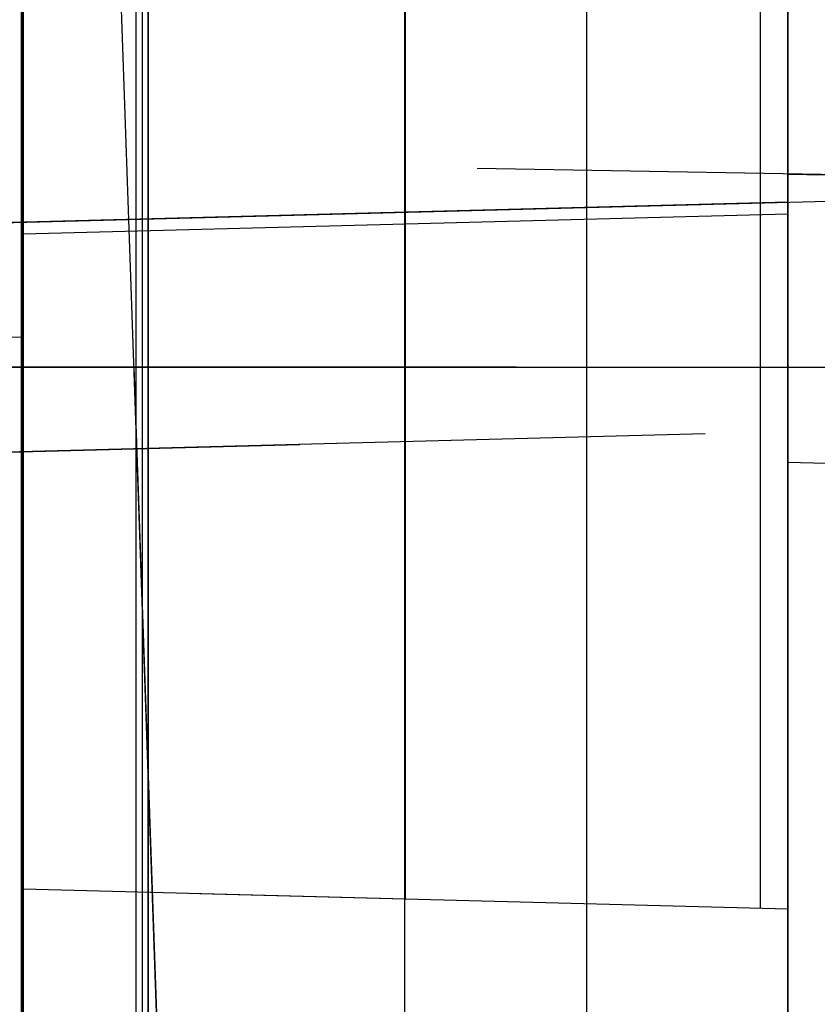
# Model space of a CAD drawing. Header units: millimetres. Extents: x -15 to 7, y 1 to 148.
# Tile 88 of 256: x -6.35 to -5.31, y 16.2 to 17.49. Entities that reach past the tile are written whole.
import ezdxf

# ---------------------------------------------------------------- set-up
doc = ezdxf.new("R2010")
doc.units = ezdxf.units.MM
doc.header["$MEASUREMENT"] = 0
doc.layers.add('Default', color=7, linetype='Continuous', true_color=0x000000)

msp = doc.modelspace()

# ---------------------------------------------------------------- linework, layer by layer
at = {"layer": 'Default', "color": 254, "true_color": 0xcad1ee}
for points in [[(-5.345, 101.5127), (-5.345, 11.4049)], [(-5.8461, 11.3918), (-5.8461, 101.3086)], [(-6.3472, 11.5888), (-6.3472, 100.4419)], [(-6.3472, 100.4419), (-6.3472, 11.5888)], [(-6.3472, 11.5888), (-6.3472, 100.4419)], [(-6.3472, 11.5888), (-6.3472, 100.4419)], [(-6.3472, 11.5888), (-6.3472, 100.4419)], [(-6.3472, 11.5888), (-6.3472, 100.4419)], [(-6.1972, 11.5888), (-6.1972, 100.4419)], [(-6.1972, 11.5888), (-6.1972, 100.4419)], [(-6.1894, 100.4419), (-6.1894, 11.5888)], [(-6.1894, 100.4419), (-6.1894, 11.5888)], [(-6.1815, 11.5888), (-6.1815, 100.4419)], [(-6.1815, 100.4419), (-6.1815, 11.5888)], [(-5.381, 16.3285), (-5.381, 69.6586)], [(-5.345, 16.7174), (-5.345, 69.6596)], [(-5.345, 69.6596), (-5.345, 16.3276)], [(-5.845, 16.3407), (-5.845, 69.6465)], [(-6.345, 69.6334), (-6.345, 16.3538)], [(-6.345, 16.3538), (-6.345, 69.6334)], [(-6.345, 16.3538), (-6.345, 69.6334)], [(-5.6078, 8.2033), (-5.6078, 69.0643)], [(-5.345, 9.1977), (-5.345, 68.0382)], [(-5.345, 17.2353), (-5.345, 30.3188)], [(-5.345, 30.3188), (-5.345, 17.2353)], [(-5.345, 17.2353), (-5.345, 30.3188)], [(-5.345, 30.3188), (-5.345, 17.2353)], [(-5.845, 17.2222), (-5.845, 30.3013)], [(-5.845, 17.2222), (-5.845, 30.3013)], [(-5.845, 17.2222), (-5.845, 30.3013)], [(-5.845, 17.2222), (-5.845, 30.3013)], [(-6.345, 17.2091), (-6.345, 18.0799)], [(-6.345, 18.0799), (-6.345, 17.2091)], [(-6.345, 17.2091), (-6.345, 18.0799)], [(-6.345, 18.0799), (-6.345, 17.2091)], [(-6.345, 14.5615), (-6.345, 17.4979)], [(-5.345, 15.2877), (-5.345, 17.2877)], [(-5.345, 17.2877), (-5.345, 15.2877)], [(-5.345, 17.2877), (-4.145, 17.2668)], [(-5.345, 17.2508), (-7.6398, 17.1907)], [(-5.345, 17.2353), (-6.345, 17.2091)], [(-5.345, 17.2353), (-6.345, 17.2091)], [(-5.345, 17.2353), (-6.345, 17.2091)], [(-5.345, 17.2353), (-5.345, 17.1008)], [(-5.845, 17.0877), (-5.845, 17.2222)], [(-6.345, 17.2091), (-6.345, 17.0746)], [(-6.345, 17.0746), (-7.6398, 17.0407)], [(-5.345, 14.6197), (-5.345, 16.9509)], [(-6.345, 14.6459), (-6.345, 16.9247)], [(-5.0267, 16.9026), (-5.345, 16.9109)], [(-5.345, 16.8009), (-5.345, 14.7697)], [(-6.345, 16.7747), (-6.345, 14.7959)], [(-6.345, 16.3538), (-5.345, 16.3276)]]:
    msp.add_lwpolyline(points, dxfattribs=at)
at = {"layer": 'Default', "color": 254, "true_color": 0xcad1ee, "extrusion": (1, 0, 0)}
for points in [[(17.2877, -22.3929), (17.2877, -23.3929)], [(16.9509, -24.5345), (16.9575, -24.5346), (16.9643, -24.5348), (16.971, -24.5352), (16.9778, -24.5357), (16.9847, -24.5364), (16.9916, -24.5373), (16.9985, -24.5383), (17.0055, -24.5395), (17.0124, -24.5409), (17.0194, -24.5424), (17.0264, -24.5442), (17.0334, -24.5461), (17.0404, -24.5482), (17.0474, -24.5504), (17.0544, -24.5529), (17.0613, -24.5555), (17.0682, -24.5584), (17.0751, -24.5614), (17.0819, -24.5646), (17.0886, -24.568), (17.0953, -24.5716), (17.102, -24.5753), (17.1085, -24.5793), (17.115, -24.5834), (17.1214, -24.5877), (17.1277, -24.5921), (17.1339, -24.5968), (17.1399, -24.6016), (17.1459, -24.6065), (17.1517, -24.6116), (17.1574, -24.6169), (17.163, -24.6223), (17.1684, -24.6279), (17.1736, -24.6336), (17.1788, -24.6394), (17.1837, -24.6453), (17.1885, -24.6514), (17.1932, -24.6576), (17.1976, -24.6639), (17.2019, -24.6703), (17.206, -24.6767), (17.21, -24.6833), (17.2137, -24.6899), (17.2173, -24.6966), (17.2207, -24.7034), (17.2239, -24.7102), (17.2269, -24.7171), (17.2297, -24.724), (17.2324, -24.7309), (17.2348, -24.7379), (17.2371, -24.7449), (17.2392, -24.7518), (17.2411, -24.7588), (17.2428, -24.7658), (17.2444, -24.7728), (17.2458, -24.7798), (17.247, -24.7868), (17.248, -24.7937), (17.2489, -24.8006), (17.2496, -24.8074), (17.2501, -24.8142), (17.2505, -24.821), (17.2507, -24.8277), (17.2508, -24.8344)], [(17.2508, -24.8344), (17.2508, -33.6655)], [(17.2508, -33.6655), (17.2507, -33.6715), (17.2505, -33.6776), (17.2502, -33.6836), (17.2498, -33.6896), (17.2493, -33.6957), (17.2486, -33.7017), (17.2478, -33.7077), (17.2469, -33.7137), (17.2459, -33.7197), (17.2447, -33.7256), (17.2434, -33.7315), (17.242, -33.7374), (17.2405, -33.7433), (17.2389, -33.7491), (17.2372, -33.7549), (17.2353, -33.7606)], [(17.2353, -33.7606), (17.2353, -43.4598)], [(17.2353, -56.8262), (17.2353, -62.3202)], [(17.2353, -82.6941), (17.2353, -89.7002)], [(17.2222, -56.8088), (17.2222, -62.3377)], [(17.2222, -33.7475), (17.2222, -43.4773)], [(17.2222, -82.6767), (17.2222, -89.6871)], [(17.2091, -56.7913), (17.2091, -62.3551)], [(17.2091, -33.7344), (17.2091, -43.4947)], [(17.2091, -89.674), (17.2091, -82.6592)], [(17.1008, -89.7002), (17.1008, -93.2018)], [(17.0746, -89.674), (17.0746, -84.6969)], [(16.7747, -84.397), (16.7814, -84.397), (16.7881, -84.3973), (16.7948, -84.3976), (16.8017, -84.3982), (16.8085, -84.3989), (16.8154, -84.3997), (16.8223, -84.4008), (16.8293, -84.402), (16.8363, -84.4033), (16.8432, -84.4049), (16.8502, -84.4066), (16.8572, -84.4085), (16.8642, -84.4106), (16.8712, -84.4129), (16.8782, -84.4154), (16.8851, -84.418), (16.892, -84.4208), (16.8989, -84.4239), (16.9057, -84.4271), (16.9125, -84.4305), (16.9192, -84.434), (16.9258, -84.4378), (16.9324, -84.4417), (16.9388, -84.4458), (16.9452, -84.4501), (16.9515, -84.4546), (16.9577, -84.4592), (16.9637, -84.464), (16.9697, -84.469), (16.9755, -84.4741), (16.9812, -84.4794), (16.9868, -84.4848), (16.9922, -84.4903), (16.9975, -84.496), (17.0026, -84.5019), (17.0075, -84.5078), (17.0123, -84.5139), (17.017, -84.5201), (17.0214, -84.5263), (17.0257, -84.5327), (17.0298, -84.5392), (17.0338, -84.5458), (17.0375, -84.5524), (17.0411, -84.5591), (17.0445, -84.5659), (17.0477, -84.5727), (17.0507, -84.5795), (17.0535, -84.5864), (17.0562, -84.5934), (17.0587, -84.6003), (17.0609, -84.6073), (17.063, -84.6143), (17.0649, -84.6213), (17.0667, -84.6283), (17.0682, -84.6353), (17.0696, -84.6423), (17.0708, -84.6492), (17.0718, -84.6561), (17.0727, -84.663), (17.0734, -84.6699), (17.0739, -84.6767), (17.0743, -84.6835), (17.0745, -84.6902), (17.0746, -84.6969)], [(16.3538, -101.088), (16.3538, -103.3856)], [(16.3285, -101.0628), (16.3285, -103.4109)], [(13.1109, -103.6645), (13.2262, -103.6628), (13.3422, -103.6575), (13.4588, -103.6486), (13.5758, -103.636), (13.6931, -103.6197), (13.8104, -103.5996), (13.9277, -103.5757), (14.0446, -103.548), (14.1611, -103.5165), (14.277, -103.4812), (14.392, -103.4421), (14.5061, -103.3992), (14.6189, -103.3525), (14.7303, -103.3022), (14.8402, -103.2483), (14.9483, -103.1908), (15.0545, -103.1299), (15.1587, -103.0656), (15.2606, -102.998), (15.3601, -102.9274), (15.4572, -102.8537), (15.5515, -102.7772), (15.6431, -102.6979), (15.7318, -102.616), (15.8176, -102.5318), (15.9002, -102.4452), (15.9797, -102.3566), (16.0559, -102.266), (16.1289, -102.1737), (16.1985, -102.0797), (16.2647, -101.9843), (16.3276, -101.8877)], [(16.3276, -103.4118), (16.3276, -101.8877)]]:
    msp.add_lwpolyline(points, dxfattribs=at)
at = {"layer": 'Default', "color": 254, "true_color": 0xcad1ee, "extrusion": (0.017447, -0.00030454, 0.999848)}
msp.add_lwpolyline([(17.1918, 5.2543), (17.1918, 4.0539)], dxfattribs=at)
at = {"layer": 'Default', "color": 254, "true_color": 0xcad1ee, "extrusion": (-0.017447, 0.00030454, 0.999848)}
msp.add_lwpolyline([(-17.1918, -4.8529), (-17.1918, -6.0532)], dxfattribs=at)
at = {"layer": 'Default', "color": 254, "true_color": 0xcad1ee, "extrusion": (-0.026159, -0.000684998, 0.999658)}
for points in [[(-17.3848, -5.5398), (-17.3848, -7.8361)], [(-17.085, -7.8361), (-17.085, -5.5398)], [(-16.935, -9.4058), (-16.935, -8.1102)]]:
    msp.add_lwpolyline(points, dxfattribs=at)
at = {"layer": 'Default', "color": 254, "true_color": 0xcad1ee, "extrusion": (0.026159, 0.000684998, 0.999658)}
for points in [[(17.3848, 6.3053), (17.3848, 4.009)], [(17.085, 5.0096), (17.085, 6.3053)], [(16.935, 2.4549), (16.935, 4.7513)]]:
    msp.add_lwpolyline(points, dxfattribs=at)
at = {"layer": 'Default', "color": 254, "true_color": 0xcad1ee, "extrusion": (-0.026159, 0.999658, -0.000684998)}
for points in [[(5.8585, -24.8478), (4.8919, -24.8225)], [(5.8962, -84.685), (7.1914, -84.7189)]]:
    msp.add_lwpolyline(points, dxfattribs=at)
at = {"layer": 'Default', "color": 254, "true_color": 0xcad1ee, "extrusion": (-0.026145, 0.999658, -0.000913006)}
for points in [[(5.8929, -62.3392), (4.8926, -62.3043)], [(5.8929, -43.4788), (4.8926, -43.4439)]]:
    msp.add_lwpolyline(points, dxfattribs=at)
at = {"layer": 'Default', "color": 254, "true_color": 0xcad1ee, "extrusion": (-0.026145, 0.999658, 0.000913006)}
for points in [[(4.8926, -56.8421), (5.8929, -56.8072)], [(4.8926, -82.71), (5.8929, -82.6751)]]:
    msp.add_lwpolyline(points, dxfattribs=at)
at = {"layer": 'Default', "color": 254, "true_color": 0xcad1ee, "extrusion": (-0.026159, 0.999658, 0.000684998)}
for points in [[(4.8923, -89.7121), (5.8927, -89.6859)], [(4.8923, -33.7725), (5.8927, -33.7463)], [(7.1914, -93.1535), (4.8958, -93.2136)], [(4.8958, -89.712), (5.8962, -89.6858)]]:
    msp.add_lwpolyline(points, dxfattribs=at)
at = {"layer": 'Default', "color": 254, "true_color": 0xcad1ee, "extrusion": (1, 9.17853e-15, -1.27466e-14)}
msp.add_lwpolyline([(17.2091, -33.7344), (17.2073, -33.7396), (17.2054, -33.7448), (17.2034, -33.75), (17.2013, -33.7552), (17.1991, -33.7603), (17.1968, -33.7655), (17.1944, -33.7706), (17.1918, -33.7757), (17.1892, -33.7808), (17.1864, -33.7858), (17.1835, -33.7908), (17.1806, -33.7958), (17.1775, -33.8007), (17.1743, -33.8056), (17.171, -33.8105), (17.1676, -33.8153), (17.1641, -33.82), (17.1605, -33.8247), (17.1568, -33.8293), (17.1529, -33.8339), (17.149, -33.8384), (17.145, -33.8428), (17.1409, -33.8472), (17.1367, -33.8515), (17.1324, -33.8557), (17.128, -33.8598), (17.1235, -33.8639), (17.119, -33.8678), (17.1144, -33.8717), (17.1096, -33.8754), (17.1048, -33.8791), (17.1, -33.8827), (17.095, -33.8862), (17.09, -33.8896), (17.0849, -33.8929), (17.0798, -33.896), (17.0746, -33.8991), (17.0694, -33.9021), (17.0641, -33.9049), (17.0587, -33.9076), (17.0533, -33.9103), (17.0479, -33.9128), (17.0424, -33.9152), (17.0369, -33.9175), (17.0313, -33.9196), (17.0258, -33.9217), (17.0202, -33.9236), (17.0146, -33.9255), (17.0089, -33.9272), (17.0033, -33.9288), (16.9976, -33.9302), (16.992, -33.9316), (16.9863, -33.9328), (16.9806, -33.934), (16.975, -33.935), (16.9693, -33.9359), (16.9637, -33.9367), (16.9581, -33.9374), (16.9524, -33.9379), (16.9468, -33.9384), (16.9413, -33.9388), (16.9357, -33.939), (16.9302, -33.9392), (16.9247, -33.9392)], dxfattribs=at)
at = {"layer": 'Default', "color": 254, "true_color": 0xcad1ee, "extrusion": (0, 1, 0)}
for points in [[(6.345, -89.674), (5.345, -89.7002)], [(5.345, -22.3929), (4.145, -22.4138)], [(4.145, -23.3719), (5.345, -23.3929)]]:
    msp.add_lwpolyline(points, dxfattribs=at)
at = {"layer": 'Default', "color": 254, "true_color": 0xcad1ee, "extrusion": (1, 7.14852e-15, -7.14852e-15)}
msp.add_lwpolyline([(17.1008, -93.2018), (17.1007, -93.2085), (17.1005, -93.2152), (17.1001, -93.2219), (17.0996, -93.2288), (17.0989, -93.2356), (17.098, -93.2425), (17.097, -93.2494), (17.0958, -93.2564), (17.0944, -93.2634), (17.0928, -93.2703), (17.0911, -93.2773), (17.0892, -93.2843), (17.0871, -93.2913), (17.0848, -93.2983), (17.0824, -93.3053), (17.0797, -93.3122), (17.0769, -93.3191), (17.0739, -93.326), (17.0707, -93.3328), (17.0673, -93.3396), (17.0637, -93.3463), (17.06, -93.3529), (17.056, -93.3595), (17.0519, -93.3659), (17.0476, -93.3723), (17.0432, -93.3786), (17.0385, -93.3848), (17.0337, -93.3908), (17.0288, -93.3968), (17.0236, -93.4026), (17.0184, -93.4083), (17.013, -93.4139), (17.0074, -93.4193), (17.0017, -93.4246), (16.9959, -93.4297), (16.9899, -93.4346), (16.9839, -93.4394), (16.9777, -93.4441), (16.9714, -93.4485), (16.965, -93.4528), (16.9585, -93.4569), (16.952, -93.4609), (16.9453, -93.4646), (16.9386, -93.4682), (16.9319, -93.4716), (16.9251, -93.4748), (16.9182, -93.4778), (16.9113, -93.4806), (16.9044, -93.4833), (16.8974, -93.4858), (16.8904, -93.488), (16.8834, -93.4901), (16.8764, -93.492), (16.8694, -93.4938), (16.8624, -93.4953), (16.8555, -93.4967), (16.8485, -93.4979), (16.8416, -93.4989), (16.8347, -93.4998), (16.8278, -93.5005), (16.821, -93.501), (16.8143, -93.5014), (16.8075, -93.5016), (16.8009, -93.5017)], dxfattribs=at)
at = {"layer": 'Default', "color": 1, "true_color": 0xff0000}
for points in [[(-5.7, 17.0353), (-10.0402, 17.0353)], [(-6.2, 17.0353), (-9.0402, 17.0353)], [(-8.2188, 17.0353), (-4.0585, 17.0353)], [(-6.2, 17.0353), (-6.1228, 14.8248)], [(-6.2, 17.0353), (-5.2747, 17.0353)], [(-6.2, 17.0353), (-6.1228, 14.8248)]]:
    msp.add_lwpolyline(points, dxfattribs=at)
at = {"layer": 'Default', "color": 1, "true_color": 0xff0000, "extrusion": (-8.87147e-11, 1, 3.54204e-11)}
msp.add_lwpolyline([(7.2, -89.4362), (7.1778, -89.436), (7.1554, -89.4352), (7.1329, -89.434), (7.1101, -89.4322), (7.0873, -89.4299), (7.0643, -89.427), (7.0412, -89.4236), (7.018, -89.4195), (6.9948, -89.415), (6.9715, -89.4098), (6.9482, -89.404), (6.9248, -89.3976), (6.9015, -89.3907), (6.8783, -89.3831), (6.855, -89.3749), (6.8319, -89.366), (6.8089, -89.3566), (6.786, -89.3465), (6.7633, -89.3358), (6.7407, -89.3245), (6.7184, -89.3126), (6.6962, -89.3001), (6.6744, -89.287), (6.6528, -89.2732), (6.6315, -89.2589), (6.6105, -89.244), (6.5899, -89.2286), (6.5697, -89.2126), (6.5499, -89.196), (6.5304, -89.179), (6.5114, -89.1614), (6.4929, -89.1433), (6.4748, -89.1248), (6.4573, -89.1058), (6.4402, -89.0864), (6.4236, -89.0665), (6.4076, -89.0463), (6.3922, -89.0257), (6.3773, -89.0047), (6.363, -88.9834), (6.3493, -88.9619), (6.3362, -88.94), (6.3236, -88.9179), (6.3117, -88.8955), (6.3004, -88.873), (6.2897, -88.8502), (6.2797, -88.8274), (6.2702, -88.8043), (6.2614, -88.7812), (6.2532, -88.758), (6.2456, -88.7347), (6.2386, -88.7114), (6.2322, -88.6881), (6.2265, -88.6647), (6.2213, -88.6414), (6.2167, -88.6182), (6.2127, -88.595), (6.2092, -88.5719), (6.2064, -88.549), (6.204, -88.5261), (6.2023, -88.5034), (6.201, -88.4808), (6.2002, -88.4584), (6.2, -88.4362)], dxfattribs=at)
at = {"layer": 'Default', "color": 1, "true_color": 0xff0000, "extrusion": (1, 0, 0)}
for points in [[(17.0353, -88.4362), (17.0353, -33.75)], [(12.4765, -30.0113), (17.0353, -30.2502)], [(17.0353, -93.4362), (14.8248, -93.359)]]:
    msp.add_lwpolyline(points, dxfattribs=at)
at = {"layer": 'Default', "color": 1, "true_color": 0xff0000, "extrusion": (-0.001217, 0.034857, 0.999392)}
msp.add_lwpolyline([(5.6017, -16.1948), (5.6017, -18.408)], dxfattribs=at)
at = {"layer": 'Default', "color": 1, "true_color": 0xff0000, "extrusion": (-3.5479e-11, 1, 1.41613e-11)}
msp.add_lwpolyline([(3.2, -90.9362), (3.2006, -90.9917), (3.2025, -91.0477), (3.2056, -91.1041), (3.2101, -91.1609), (3.2159, -91.218), (3.2231, -91.2755), (3.2317, -91.3332), (3.2417, -91.3911), (3.2532, -91.4493), (3.2661, -91.5075), (3.2806, -91.5658), (3.2965, -91.6241), (3.314, -91.6824), (3.3329, -91.7406), (3.3535, -91.7986), (3.3755, -91.8565), (3.3991, -91.914), (3.4243, -91.9713), (3.451, -92.0281), (3.4793, -92.0845), (3.5091, -92.1403), (3.5404, -92.1956), (3.5732, -92.2503), (3.6075, -92.3043), (3.6433, -92.3575), (3.6805, -92.4099), (3.7191, -92.4614), (3.7591, -92.512), (3.8005, -92.5616), (3.8431, -92.6102), (3.8871, -92.6577), (3.9322, -92.704), (3.9786, -92.7492), (4.0261, -92.7931), (4.0746, -92.8358), (4.1243, -92.8771), (4.1748, -92.9171), (4.2264, -92.9557), (4.2788, -92.993), (4.332, -93.0287), (4.3859, -93.063), (4.4406, -93.0958), (4.4959, -93.1272), (4.5518, -93.1569), (4.6081, -93.1852), (4.665, -93.2119), (4.7222, -93.2371), (4.7798, -93.2607), (4.8376, -93.2828), (4.8956, -93.3033), (4.9538, -93.3223), (5.0121, -93.3397), (5.0704, -93.3557), (5.1287, -93.3701), (5.187, -93.383), (5.2451, -93.3945), (5.303, -93.4045), (5.3608, -93.4131), (5.4182, -93.4203), (5.4754, -93.4261), (5.5322, -93.4306), (5.5885, -93.4338), (5.6445, -93.4356), (5.7, -93.4362)], dxfattribs=at)
at = {"layer": 'Default', "color": 254, "true_color": 0xcad1ee, "extrusion": (1, 6.01043e-16, 6.11496e-16)}
msp.add_lwpolyline([(13.1109, -96.0645), (13.2194, -96.0661), (13.3285, -96.0708), (13.4382, -96.0787), (13.5481, -96.0898), (13.6583, -96.1042), (13.7685, -96.1219), (13.8787, -96.1429), (13.9886, -96.1673), (14.0981, -96.195), (14.2071, -96.2261), (14.3154, -96.2605), (14.4229, -96.2982), (14.5294, -96.3392), (14.6348, -96.3835), (14.7388, -96.4309), (14.8415, -96.4815), (14.9425, -96.5351), (15.0419, -96.5917), (15.1394, -96.6513), (15.235, -96.7136), (15.3285, -96.7787), (15.4198, -96.8464), (15.5088, -96.9166), (15.5954, -96.9892), (15.6795, -97.0641), (15.761, -97.1411), (15.8398, -97.2201), (15.916, -97.301), (15.9893, -97.3837), (16.0599, -97.4679), (16.1275, -97.5537), (16.1923, -97.6408), (16.2545, -97.7297), (16.3146, -97.8209), (16.3723, -97.9144), (16.4277, -98.0101), (16.4805, -98.1078), (16.5306, -98.2076), (16.578, -98.3092), (16.6226, -98.4126), (16.6642, -98.5176), (16.7028, -98.6242), (16.7383, -98.7322), (16.7706, -98.8414), (16.7997, -98.9517), (16.8254, -99.0631), (16.8479, -99.1752), (16.8669, -99.288), (16.8826, -99.4014), (16.8948, -99.5151), (16.9036, -99.629), (16.909, -99.743), (16.9109, -99.8569), (16.9094, -99.9706), (16.9046, -100.0838), (16.8964, -100.1965), (16.8849, -100.3085), (16.8701, -100.4197), (16.8522, -100.5298), (16.8312, -100.6389), (16.8071, -100.7468), (16.78, -100.8533), (16.7501, -100.9583), (16.7174, -101.0618)], dxfattribs=at)
at = {"layer": 'Default', "color": 254, "true_color": 0xcad1ee, "extrusion": (0.018897, 0.999821, 0.000494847)}
msp.add_lwpolyline([(5.3416, -101.0617), (5.66, -101.07)], dxfattribs=at)
at = {"layer": 'Default', "color": 254, "true_color": 0xcad1ee, "extrusion": (0.026159, -0.000684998, 0.999658)}
msp.add_lwpolyline([(16.1821, 4.0632), (16.1821, 3.0625)], dxfattribs=at)
at = {"layer": 'Default', "color": 254, "true_color": 0xcad1ee, "extrusion": (-0.026159, 0.000684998, 0.999658)}
msp.add_lwpolyline([(-16.1821, -7.4845), (-16.1821, -9.4139)], dxfattribs=at)
at = {"layer": 'Default', "color": 254, "true_color": 0xcad1ee, "extrusion": (-0.007549, 0.000197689, 0.999971)}
msp.add_lwpolyline([(-6.114, 16.3477), (-5.7957, 16.3394)], dxfattribs=at)

doc.saveas('drawing.dxf')
